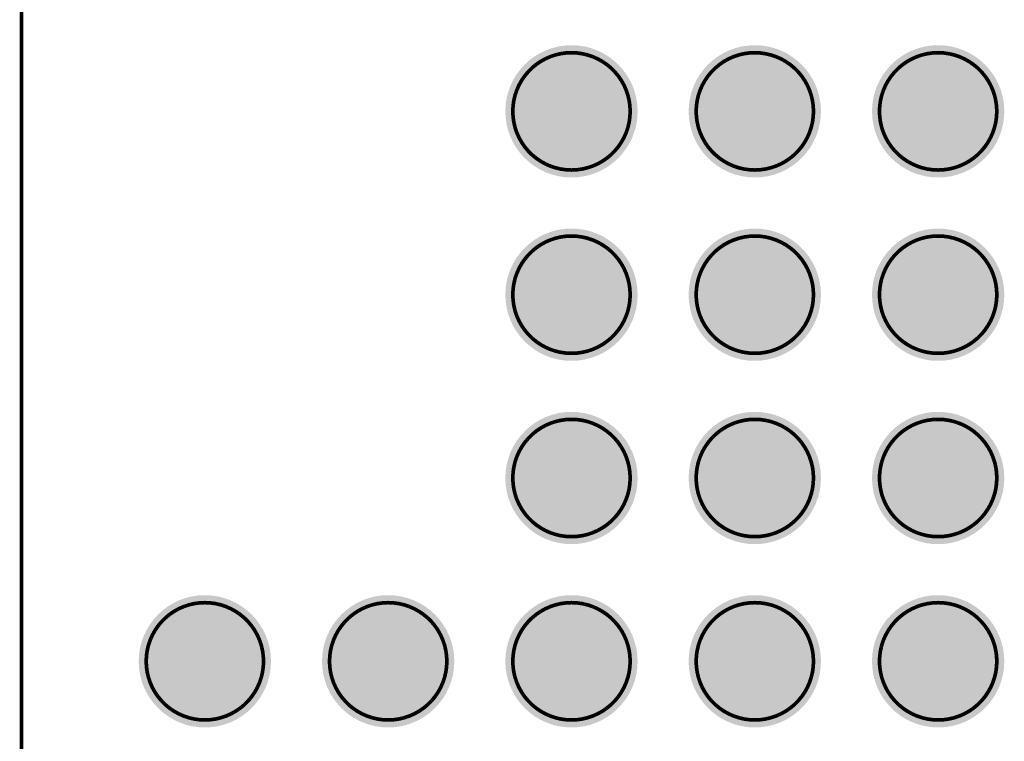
# Model space of a CAD drawing. Header units: inches. Extents: x -0.12 to 1.77, y 0 to 1.45.
# Tile 9 of 24: x 0.59 to 0.85, y 0.18 to 0.37. Entities that reach past the tile are written whole.
import ezdxf

# ---------------------------------------------------------------- set-up
doc = ezdxf.new("R2010")
doc.units = ezdxf.units.IN
doc.header["$MEASUREMENT"] = 0
for name, color, linetype in [('Mechanical 7', 56, 'Continuous'), ('Top Layer', 1, 'Continuous'), ('Top Paste', 8, 'Continuous'), ('Top Solder', 216, 'Continuous')]:
    doc.layers.add(name, color=color, linetype=linetype)

# ---------------------------------------------------------------- blocks, each defined once
blk = doc.blocks.new('OSM__S____S_S______P________S____1')
at = {"layer": 'Mechanical 7', "const_width": 0.000984}
blk.add_lwpolyline([(0, -0.59055), (0, 0.59055)], dxfattribs=at)
for points in [[(0.13188, -0.24606, -0.414214), (0.14763, -0.23031)], [(0.14763, -0.23032, -0.414214), (0.16338, -0.24606)], [(0.1811, -0.24607, -0.414214), (0.19685, -0.23031)], [(0.19684, -0.23032, -0.414214), (0.21259, -0.24607)], [(0.23031, -0.24606, -0.414214), (0.24606, -0.23031)], [(0.24606, -0.23032, -0.414214), (0.2618, -0.24606)], [(0.14763, -0.26181, -0.414214), (0.13188, -0.24606)], [(0.16338, -0.24606, -0.414214), (0.14763, -0.26181)], [(0.19684, -0.26181, -0.414214), (0.1811, -0.24607)], [(0.21259, -0.24607, -0.414214), (0.19684, -0.26181)], [(0.24606, -0.26181, -0.414214), (0.23031, -0.24606)], [(0.2618, -0.24606, -0.414214), (0.24606, -0.26181)], [(0.13188, -0.29528, -0.414214), (0.14763, -0.27952)], [(0.14763, -0.27953, -0.414214), (0.16338, -0.29528)], [(0.1811, -0.29528, -0.414214), (0.19685, -0.27953)], [(0.19684, -0.27953, -0.414214), (0.21259, -0.29528)], [(0.23031, -0.29528, -0.414214), (0.24606, -0.27952)], [(0.24606, -0.27953, -0.414214), (0.2618, -0.29528)], [(0.14763, -0.31102, -0.414214), (0.13188, -0.29528)], [(0.16338, -0.29528, -0.414214), (0.14763, -0.31102)], [(0.19684, -0.31102, -0.414214), (0.1811, -0.29528)], [(0.21259, -0.29528, -0.414214), (0.19684, -0.31102)], [(0.24606, -0.31102, -0.414214), (0.23031, -0.29528)], [(0.2618, -0.29528, -0.414214), (0.24606, -0.31102)], [(0.13188, -0.34449, -0.414214), (0.14763, -0.32874)], [(0.14763, -0.32874, -0.414214), (0.16338, -0.34449)], [(0.1811, -0.34449, -0.414214), (0.19685, -0.32874)], [(0.19684, -0.32874, -0.414214), (0.21259, -0.34449)], [(0.23031, -0.34449, -0.414214), (0.24606, -0.32874)], [(0.24606, -0.32874, -0.414214), (0.2618, -0.34449)], [(0.14763, -0.36024, -0.414214), (0.13188, -0.34449)], [(0.16338, -0.34449, -0.414214), (0.14763, -0.36024)], [(0.19684, -0.36024, -0.414214), (0.1811, -0.34449)], [(0.21259, -0.34449, -0.414214), (0.19684, -0.36024)], [(0.24606, -0.36024, -0.414214), (0.23031, -0.34449)], [(0.2618, -0.34449, -0.414214), (0.24606, -0.36024)], [(0.03346, -0.3937, -0.414214), (0.04922, -0.37795)], [(0.04921, -0.37795, -0.414214), (0.06496, -0.3937)], [(0.08268, -0.3937, -0.414214), (0.09843, -0.37795)], [(0.09843, -0.37795, -0.414214), (0.11417, -0.3937)], [(0.13188, -0.3937, -0.414214), (0.14763, -0.37795)], [(0.14763, -0.37795, -0.414214), (0.16338, -0.3937)], [(0.1811, -0.3937, -0.414214), (0.19685, -0.37795)], [(0.19684, -0.37795, -0.414214), (0.21259, -0.3937)], [(0.23031, -0.3937, -0.414214), (0.24606, -0.37795)], [(0.24606, -0.37795, -0.414214), (0.2618, -0.3937)], [(0.04921, -0.40945, -0.414214), (0.03346, -0.3937)], [(0.06496, -0.3937, -0.414214), (0.04921, -0.40945)], [(0.09843, -0.40945, -0.414214), (0.08268, -0.3937)], [(0.11417, -0.3937, -0.414214), (0.09843, -0.40945)], [(0.14763, -0.40945, -0.414214), (0.13188, -0.3937)], [(0.16338, -0.3937, -0.414214), (0.14763, -0.40945)], [(0.19684, -0.40945, -0.414214), (0.1811, -0.3937)], [(0.21259, -0.3937, -0.414214), (0.19684, -0.40945)], [(0.24606, -0.40945, -0.414214), (0.23031, -0.3937)], [(0.2618, -0.3937, -0.414214), (0.24606, -0.40945)]]:
    blk.add_lwpolyline(points, format="xyb", dxfattribs=at)
at = {"layer": 'Mechanical 7', "const_width": 0.000492}
for points in [[(0.14738, -0.23032, 1), (0.14788, -0.23032, 1)], [(0.14739, -0.23031, 1), (0.14788, -0.23031, 1)], [(0.1966, -0.23032, 1), (0.19709, -0.23032, 1)], [(0.1966, -0.23031, 1), (0.19709, -0.23031, 1)], [(0.24581, -0.23032, 1), (0.2463, -0.23032, 1)], [(0.24581, -0.23031, 1), (0.2463, -0.23031, 1)], [(0.13164, -0.24606, 1), (0.13213, -0.24606, 1)], [(0.13164, -0.24606, 1), (0.13213, -0.24606, 1)], [(0.16313, -0.24606, 1), (0.16362, -0.24606, 1)], [(0.16313, -0.24606, 1), (0.16362, -0.24606, 1)], [(0.18085, -0.24607, 1), (0.18134, -0.24607, 1)], [(0.18085, -0.24607, 1), (0.18134, -0.24607, 1)], [(0.21235, -0.24607, 1), (0.21284, -0.24607, 1)], [(0.21235, -0.24607, 1), (0.21284, -0.24607, 1)], [(0.23006, -0.24606, 1), (0.23055, -0.24606, 1)], [(0.23006, -0.24606, 1), (0.23055, -0.24606, 1)], [(0.26156, -0.24606, 1), (0.26205, -0.24606, 1)], [(0.26156, -0.24606, 1), (0.26205, -0.24606, 1)], [(0.14738, -0.26181, 1), (0.14788, -0.26181, 1)], [(0.14738, -0.26181, 1), (0.14788, -0.26181, 1)], [(0.1966, -0.26181, 1), (0.19709, -0.26181, 1)], [(0.1966, -0.26181, 1), (0.19709, -0.26181, 1)], [(0.24581, -0.26181, 1), (0.2463, -0.26181, 1)], [(0.24581, -0.26181, 1), (0.2463, -0.26181, 1)], [(0.14739, -0.27952, 1), (0.14788, -0.27952, 1)], [(0.14739, -0.27953, 1), (0.14788, -0.27953, 1)], [(0.1966, -0.27953, 1), (0.19709, -0.27953, 1)], [(0.1966, -0.27953, 1), (0.19709, -0.27953, 1)], [(0.24581, -0.27953, 1), (0.2463, -0.27953, 1)], [(0.24581, -0.27952, 1), (0.24631, -0.27952, 1)], [(0.13164, -0.29528, 1), (0.13213, -0.29528, 1)], [(0.13164, -0.29528, 1), (0.13213, -0.29528, 1)], [(0.16313, -0.29528, 1), (0.16363, -0.29528, 1)], [(0.16313, -0.29528, 1), (0.16363, -0.29528, 1)], [(0.18085, -0.29528, 1), (0.18134, -0.29528, 1)], [(0.18085, -0.29528, 1), (0.18134, -0.29528, 1)], [(0.21235, -0.29528, 1), (0.21284, -0.29528, 1)], [(0.21235, -0.29528, 1), (0.21284, -0.29528, 1)], [(0.23006, -0.29528, 1), (0.23055, -0.29528, 1)], [(0.23006, -0.29528, 1), (0.23055, -0.29528, 1)], [(0.26156, -0.29528, 1), (0.26205, -0.29528, 1)], [(0.26156, -0.29528, 1), (0.26205, -0.29528, 1)], [(0.14739, -0.31102, 1), (0.14788, -0.31102, 1)], [(0.14739, -0.31102, 1), (0.14788, -0.31102, 1)], [(0.1966, -0.31102, 1), (0.19709, -0.31102, 1)], [(0.1966, -0.31102, 1), (0.19709, -0.31102, 1)], [(0.24581, -0.31102, 1), (0.2463, -0.31102, 1)], [(0.24581, -0.31102, 1), (0.2463, -0.31102, 1)], [(0.14739, -0.32874, 1), (0.14788, -0.32874, 1)], [(0.14739, -0.32874, 1), (0.14788, -0.32874, 1)], [(0.1966, -0.32874, 1), (0.19709, -0.32874, 1)], [(0.1966, -0.32874, 1), (0.19709, -0.32874, 1)], [(0.24581, -0.32874, 1), (0.2463, -0.32874, 1)], [(0.24581, -0.32874, 1), (0.24631, -0.32874, 1)], [(0.13164, -0.34449, 1), (0.13213, -0.34449, 1)], [(0.13164, -0.34449, 1), (0.13213, -0.34449, 1)], [(0.16313, -0.34449, 1), (0.16363, -0.34449, 1)], [(0.16313, -0.34449, 1), (0.16363, -0.34449, 1)], [(0.18085, -0.34449, 1), (0.18134, -0.34449, 1)], [(0.18085, -0.34449, 1), (0.18134, -0.34449, 1)], [(0.21235, -0.34449, 1), (0.21284, -0.34449, 1)], [(0.21235, -0.34449, 1), (0.21284, -0.34449, 1)], [(0.23006, -0.34449, 1), (0.23055, -0.34449, 1)], [(0.23006, -0.34449, 1), (0.23055, -0.34449, 1)], [(0.26156, -0.34449, 1), (0.26205, -0.34449, 1)], [(0.26156, -0.34449, 1), (0.26205, -0.34449, 1)], [(0.14739, -0.36024, 1), (0.14788, -0.36024, 1)], [(0.14739, -0.36024, 1), (0.14788, -0.36024, 1)], [(0.1966, -0.36024, 1), (0.19709, -0.36024, 1)], [(0.1966, -0.36024, 1), (0.19709, -0.36024, 1)], [(0.24581, -0.36024, 1), (0.2463, -0.36024, 1)], [(0.24581, -0.36024, 1), (0.2463, -0.36024, 1)], [(0.04897, -0.37795, 1), (0.04946, -0.37795, 1)], [(0.04897, -0.37795, 1), (0.04946, -0.37795, 1)], [(0.09818, -0.37795, 1), (0.09867, -0.37795, 1)], [(0.09818, -0.37795, 1), (0.09867, -0.37795, 1)], [(0.14739, -0.37795, 1), (0.14788, -0.37795, 1)], [(0.14739, -0.37795, 1), (0.14788, -0.37795, 1)], [(0.1966, -0.37795, 1), (0.19709, -0.37795, 1)], [(0.1966, -0.37795, 1), (0.19709, -0.37795, 1)], [(0.24581, -0.37795, 1), (0.2463, -0.37795, 1)], [(0.24581, -0.37795, 1), (0.24631, -0.37795, 1)], [(0.03322, -0.3937, 1), (0.03371, -0.3937, 1)], [(0.03322, -0.3937, 1), (0.03371, -0.3937, 1)], [(0.06471, -0.3937, 1), (0.06521, -0.3937, 1)], [(0.06471, -0.3937, 1), (0.06521, -0.3937, 1)], [(0.08243, -0.3937, 1), (0.08292, -0.3937, 1)], [(0.08243, -0.3937, 1), (0.08292, -0.3937, 1)], [(0.11393, -0.3937, 1), (0.11442, -0.3937, 1)], [(0.11393, -0.3937, 1), (0.11442, -0.3937, 1)], [(0.13164, -0.3937, 1), (0.13213, -0.3937, 1)], [(0.13164, -0.3937, 1), (0.13213, -0.3937, 1)], [(0.16313, -0.3937, 1), (0.16363, -0.3937, 1)], [(0.16313, -0.3937, 1), (0.16363, -0.3937, 1)], [(0.18085, -0.3937, 1), (0.18134, -0.3937, 1)], [(0.18085, -0.3937, 1), (0.18134, -0.3937, 1)], [(0.21235, -0.3937, 1), (0.21284, -0.3937, 1)], [(0.21235, -0.3937, 1), (0.21284, -0.3937, 1)], [(0.23006, -0.3937, 1), (0.23055, -0.3937, 1)], [(0.23006, -0.3937, 1), (0.23055, -0.3937, 1)], [(0.26156, -0.3937, 1), (0.26205, -0.3937, 1)], [(0.26156, -0.3937, 1), (0.26205, -0.3937, 1)], [(0.04897, -0.40945, 1), (0.04946, -0.40945, 1)], [(0.04897, -0.40945, 1), (0.04946, -0.40945, 1)], [(0.09818, -0.40945, 1), (0.09867, -0.40945, 1)], [(0.09818, -0.40945, 1), (0.09867, -0.40945, 1)], [(0.14739, -0.40945, 1), (0.14788, -0.40945, 1)], [(0.14739, -0.40945, 1), (0.14788, -0.40945, 1)], [(0.1966, -0.40945, 1), (0.19709, -0.40945, 1)], [(0.1966, -0.40945, 1), (0.19709, -0.40945, 1)], [(0.24581, -0.40945, 1), (0.2463, -0.40945, 1)], [(0.24581, -0.40945, 1), (0.2463, -0.40945, 1)]]:
    blk.add_lwpolyline(points, format="xyb", close=True, dxfattribs=at)
blk = doc.blocks.new('OSM__SIZE_M_MEDIUM__PLATFORM_SIDE_2')
at = {"layer": 'Mechanical 7', "const_width": 0.000984}
blk.add_lwpolyline([(-0.29528, -0.59055), (-0.29528, 0.59055)], dxfattribs=at)
for points in [[(-0.1634, -0.24606, -0.414214), (-0.14765, -0.23031)], [(-0.14765, -0.23032, -0.414214), (-0.1319, -0.24606)], [(-0.11418, -0.24607, -0.414214), (-0.09843, -0.23031)], [(-0.09844, -0.23032, -0.414214), (-0.08269, -0.24607)], [(-0.06497, -0.24606, -0.414214), (-0.04922, -0.23031)], [(-0.04922, -0.23032, -0.414214), (-0.03348, -0.24606)], [(-0.14765, -0.26181, -0.414214), (-0.1634, -0.24606)], [(-0.1319, -0.24606, -0.414214), (-0.14765, -0.26181)], [(-0.09844, -0.26181, -0.414214), (-0.11418, -0.24607)], [(-0.08269, -0.24607, -0.414214), (-0.09844, -0.26181)], [(-0.04922, -0.26181, -0.414214), (-0.06497, -0.24606)], [(-0.03348, -0.24606, -0.414214), (-0.04922, -0.26181)], [(-0.1634, -0.29528, -0.414214), (-0.14764, -0.27952)], [(-0.14765, -0.27953, -0.414214), (-0.1319, -0.29528)], [(-0.11418, -0.29528, -0.414214), (-0.09843, -0.27953)], [(-0.09843, -0.27953, -0.414214), (-0.08269, -0.29528)], [(-0.06497, -0.29528, -0.414214), (-0.04922, -0.27952)], [(-0.04922, -0.27953, -0.414214), (-0.03347, -0.29528)], [(-0.14765, -0.31102, -0.414214), (-0.1634, -0.29528)], [(-0.1319, -0.29528, -0.414214), (-0.14765, -0.31102)], [(-0.09843, -0.31102, -0.414214), (-0.11418, -0.29528)], [(-0.08269, -0.29528, -0.414214), (-0.09843, -0.31102)], [(-0.04922, -0.31102, -0.414214), (-0.06497, -0.29528)], [(-0.03347, -0.29528, -0.414214), (-0.04922, -0.31102)], [(-0.1634, -0.34449, -0.414214), (-0.14764, -0.32874)], [(-0.14765, -0.32874, -0.414214), (-0.1319, -0.34449)], [(-0.11418, -0.34449, -0.414214), (-0.09843, -0.32874)], [(-0.09843, -0.32874, -0.414214), (-0.08269, -0.34449)], [(-0.06497, -0.34449, -0.414214), (-0.04922, -0.32874)], [(-0.04922, -0.32874, -0.414214), (-0.03347, -0.34449)], [(-0.14765, -0.36024, -0.414214), (-0.1634, -0.34449)], [(-0.1319, -0.34449, -0.414214), (-0.14765, -0.36024)], [(-0.09843, -0.36024, -0.414214), (-0.11418, -0.34449)], [(-0.08269, -0.34449, -0.414214), (-0.09843, -0.36024)], [(-0.04922, -0.36024, -0.414214), (-0.06497, -0.34449)], [(-0.03347, -0.34449, -0.414214), (-0.04922, -0.36024)], [(-0.26181, -0.3937, -0.414214), (-0.24606, -0.37795)], [(-0.24607, -0.37795, -0.414214), (-0.23032, -0.3937)], [(-0.2126, -0.3937, -0.414214), (-0.19685, -0.37795)], [(-0.19685, -0.37795, -0.414214), (-0.18111, -0.3937)], [(-0.1634, -0.3937, -0.414214), (-0.14764, -0.37795)], [(-0.14765, -0.37795, -0.414214), (-0.1319, -0.3937)], [(-0.11418, -0.3937, -0.414214), (-0.09843, -0.37795)], [(-0.09843, -0.37795, -0.414214), (-0.08269, -0.3937)], [(-0.06497, -0.3937, -0.414214), (-0.04922, -0.37795)], [(-0.04922, -0.37795, -0.414214), (-0.03347, -0.3937)], [(-0.24607, -0.40945, -0.414214), (-0.26181, -0.3937)], [(-0.23032, -0.3937, -0.414214), (-0.24607, -0.40945)], [(-0.19685, -0.40945, -0.414214), (-0.2126, -0.3937)], [(-0.18111, -0.3937, -0.414214), (-0.19685, -0.40945)], [(-0.14765, -0.40945, -0.414214), (-0.1634, -0.3937)], [(-0.1319, -0.3937, -0.414214), (-0.14765, -0.40945)], [(-0.09843, -0.40945, -0.414214), (-0.11418, -0.3937)], [(-0.08269, -0.3937, -0.414214), (-0.09843, -0.40945)], [(-0.04922, -0.40945, -0.414214), (-0.06497, -0.3937)], [(-0.03347, -0.3937, -0.414214), (-0.04922, -0.40945)]]:
    blk.add_lwpolyline(points, format="xyb", dxfattribs=at)
at = {"layer": 'Mechanical 7', "const_width": 0.000492}
for points in [[(-0.14789, -0.23031, 1), (-0.1474, -0.23031, 1)], [(-0.14789, -0.23032, 1), (-0.1474, -0.23032, 1)], [(-0.09868, -0.23032, 1), (-0.09819, -0.23032, 1)], [(-0.09868, -0.23031, 1), (-0.09819, -0.23031, 1)], [(-0.04947, -0.23032, 1), (-0.04898, -0.23032, 1)], [(-0.04947, -0.23031, 1), (-0.04897, -0.23031, 1)], [(-0.16364, -0.24606, 1), (-0.16315, -0.24606, 1)], [(-0.16364, -0.24606, 1), (-0.16315, -0.24606, 1)], [(-0.13215, -0.24606, 1), (-0.13165, -0.24606, 1)], [(-0.13215, -0.24606, 1), (-0.13165, -0.24606, 1)], [(-0.11443, -0.24607, 1), (-0.11394, -0.24607, 1)], [(-0.11443, -0.24607, 1), (-0.11394, -0.24607, 1)], [(-0.08293, -0.24607, 1), (-0.08244, -0.24607, 1)], [(-0.08293, -0.24607, 1), (-0.08244, -0.24607, 1)], [(-0.06522, -0.24606, 1), (-0.06473, -0.24606, 1)], [(-0.06522, -0.24606, 1), (-0.06473, -0.24606, 1)], [(-0.03372, -0.24606, 1), (-0.03323, -0.24606, 1)], [(-0.03372, -0.24606, 1), (-0.03323, -0.24606, 1)], [(-0.14789, -0.26181, 1), (-0.1474, -0.26181, 1)], [(-0.14789, -0.26181, 1), (-0.1474, -0.26181, 1)], [(-0.09868, -0.26181, 1), (-0.09819, -0.26181, 1)], [(-0.09868, -0.26181, 1), (-0.09819, -0.26181, 1)], [(-0.04947, -0.26181, 1), (-0.04898, -0.26181, 1)], [(-0.04947, -0.26181, 1), (-0.04898, -0.26181, 1)], [(-0.14789, -0.27952, 1), (-0.1474, -0.27952, 1)], [(-0.14789, -0.27953, 1), (-0.1474, -0.27953, 1)], [(-0.09868, -0.27953, 1), (-0.09819, -0.27953, 1)], [(-0.09868, -0.27953, 1), (-0.09818, -0.27953, 1)], [(-0.04947, -0.27952, 1), (-0.04897, -0.27952, 1)], [(-0.04947, -0.27953, 1), (-0.04898, -0.27953, 1)], [(-0.16364, -0.29528, 1), (-0.16315, -0.29528, 1)], [(-0.16364, -0.29528, 1), (-0.16315, -0.29528, 1)], [(-0.13215, -0.29528, 1), (-0.13165, -0.29528, 1)], [(-0.13215, -0.29528, 1), (-0.13165, -0.29528, 1)], [(-0.11443, -0.29528, 1), (-0.11394, -0.29528, 1)], [(-0.11443, -0.29528, 1), (-0.11394, -0.29528, 1)], [(-0.08293, -0.29528, 1), (-0.08244, -0.29528, 1)], [(-0.08293, -0.29528, 1), (-0.08244, -0.29528, 1)], [(-0.06522, -0.29528, 1), (-0.06472, -0.29528, 1)], [(-0.06522, -0.29528, 1), (-0.06472, -0.29528, 1)], [(-0.03372, -0.29528, 1), (-0.03323, -0.29528, 1)], [(-0.03372, -0.29528, 1), (-0.03323, -0.29528, 1)], [(-0.14789, -0.31102, 1), (-0.1474, -0.31102, 1)], [(-0.14789, -0.31102, 1), (-0.1474, -0.31102, 1)], [(-0.09868, -0.31102, 1), (-0.09819, -0.31102, 1)], [(-0.09868, -0.31102, 1), (-0.09819, -0.31102, 1)], [(-0.04947, -0.31102, 1), (-0.04898, -0.31102, 1)], [(-0.04947, -0.31102, 1), (-0.04898, -0.31102, 1)], [(-0.14789, -0.32874, 1), (-0.1474, -0.32874, 1)], [(-0.14789, -0.32874, 1), (-0.1474, -0.32874, 1)], [(-0.09868, -0.32874, 1), (-0.09819, -0.32874, 1)], [(-0.09868, -0.32874, 1), (-0.09818, -0.32874, 1)], [(-0.04947, -0.32874, 1), (-0.04897, -0.32874, 1)], [(-0.04947, -0.32874, 1), (-0.04898, -0.32874, 1)], [(-0.16364, -0.34449, 1), (-0.16315, -0.34449, 1)], [(-0.16364, -0.34449, 1), (-0.16315, -0.34449, 1)], [(-0.13215, -0.34449, 1), (-0.13165, -0.34449, 1)], [(-0.13215, -0.34449, 1), (-0.13165, -0.34449, 1)], [(-0.11443, -0.34449, 1), (-0.11394, -0.34449, 1)], [(-0.11443, -0.34449, 1), (-0.11394, -0.34449, 1)], [(-0.08293, -0.34449, 1), (-0.08244, -0.34449, 1)], [(-0.08293, -0.34449, 1), (-0.08244, -0.34449, 1)], [(-0.06522, -0.34449, 1), (-0.06472, -0.34449, 1)], [(-0.06522, -0.34449, 1), (-0.06472, -0.34449, 1)], [(-0.03372, -0.34449, 1), (-0.03323, -0.34449, 1)], [(-0.03372, -0.34449, 1), (-0.03323, -0.34449, 1)], [(-0.14789, -0.36024, 1), (-0.1474, -0.36024, 1)], [(-0.14789, -0.36024, 1), (-0.1474, -0.36024, 1)], [(-0.09868, -0.36024, 1), (-0.09819, -0.36024, 1)], [(-0.09868, -0.36024, 1), (-0.09819, -0.36024, 1)], [(-0.04947, -0.36024, 1), (-0.04898, -0.36024, 1)], [(-0.04947, -0.36024, 1), (-0.04898, -0.36024, 1)], [(-0.24631, -0.37795, 1), (-0.24582, -0.37795, 1)], [(-0.24631, -0.37795, 1), (-0.24582, -0.37795, 1)], [(-0.1971, -0.37795, 1), (-0.19661, -0.37795, 1)], [(-0.1971, -0.37795, 1), (-0.1966, -0.37795, 1)], [(-0.14789, -0.37795, 1), (-0.1474, -0.37795, 1)], [(-0.14789, -0.37795, 1), (-0.1474, -0.37795, 1)], [(-0.09868, -0.37795, 1), (-0.09819, -0.37795, 1)], [(-0.09868, -0.37795, 1), (-0.09818, -0.37795, 1)], [(-0.04947, -0.37795, 1), (-0.04897, -0.37795, 1)], [(-0.04947, -0.37795, 1), (-0.04898, -0.37795, 1)], [(-0.26206, -0.3937, 1), (-0.26157, -0.3937, 1)], [(-0.26206, -0.3937, 1), (-0.26157, -0.3937, 1)], [(-0.23056, -0.3937, 1), (-0.23007, -0.3937, 1)], [(-0.23056, -0.3937, 1), (-0.23007, -0.3937, 1)], [(-0.21285, -0.3937, 1), (-0.21236, -0.3937, 1)], [(-0.21285, -0.3937, 1), (-0.21236, -0.3937, 1)], [(-0.18135, -0.3937, 1), (-0.18086, -0.3937, 1)], [(-0.18135, -0.3937, 1), (-0.18086, -0.3937, 1)], [(-0.16364, -0.3937, 1), (-0.16315, -0.3937, 1)], [(-0.16364, -0.3937, 1), (-0.16315, -0.3937, 1)], [(-0.13215, -0.3937, 1), (-0.13165, -0.3937, 1)], [(-0.13215, -0.3937, 1), (-0.13165, -0.3937, 1)], [(-0.11443, -0.3937, 1), (-0.11394, -0.3937, 1)], [(-0.11443, -0.3937, 1), (-0.11394, -0.3937, 1)], [(-0.08293, -0.3937, 1), (-0.08244, -0.3937, 1)], [(-0.08293, -0.3937, 1), (-0.08244, -0.3937, 1)], [(-0.06522, -0.3937, 1), (-0.06472, -0.3937, 1)], [(-0.06522, -0.3937, 1), (-0.06472, -0.3937, 1)], [(-0.03372, -0.3937, 1), (-0.03323, -0.3937, 1)], [(-0.03372, -0.3937, 1), (-0.03323, -0.3937, 1)], [(-0.24631, -0.40945, 1), (-0.24582, -0.40945, 1)], [(-0.24631, -0.40945, 1), (-0.24582, -0.40945, 1)], [(-0.1971, -0.40945, 1), (-0.19661, -0.40945, 1)], [(-0.1971, -0.40945, 1), (-0.19661, -0.40945, 1)], [(-0.14789, -0.40945, 1), (-0.1474, -0.40945, 1)], [(-0.14789, -0.40945, 1), (-0.1474, -0.40945, 1)], [(-0.09868, -0.40945, 1), (-0.09819, -0.40945, 1)], [(-0.09868, -0.40945, 1), (-0.09819, -0.40945, 1)], [(-0.04947, -0.40945, 1), (-0.04898, -0.40945, 1)], [(-0.04947, -0.40945, 1), (-0.04898, -0.40945, 1)]]:
    blk.add_lwpolyline(points, format="xyb", close=True, dxfattribs=at)
blk = doc.blocks.new('OSM__S____0_Z_____P________S____3')
at = {"layer": 'Top Layer'}
h = blk.add_hatch(color=1, dxfattribs=at)
edge = h.paths.add_edge_path()
edge.add_arc((-0.14764, -0.24606), 0.01575, 0, 360)
h = blk.add_hatch(color=1, dxfattribs=at)
edge = h.paths.add_edge_path()
edge.add_arc((-0.09843, -0.24606), 0.01575, 0, 360)
h = blk.add_hatch(color=1, dxfattribs=at)
edge = h.paths.add_edge_path()
edge.add_arc((-0.04921, -0.24606), 0.01575, 0, 360)
h = blk.add_hatch(color=1, dxfattribs=at)
edge = h.paths.add_edge_path()
edge.add_arc((-0.14764, -0.29528), 0.01575, 0, 360)
h = blk.add_hatch(color=1, dxfattribs=at)
edge = h.paths.add_edge_path()
edge.add_arc((-0.09843, -0.29528), 0.01575, 0, 360)
h = blk.add_hatch(color=1, dxfattribs=at)
edge = h.paths.add_edge_path()
edge.add_arc((-0.04921, -0.29528), 0.01575, 0, 360)
h = blk.add_hatch(color=1, dxfattribs=at)
edge = h.paths.add_edge_path()
edge.add_arc((-0.14764, -0.34449), 0.01575, 0, 360)
h = blk.add_hatch(color=1, dxfattribs=at)
edge = h.paths.add_edge_path()
edge.add_arc((-0.09843, -0.34449), 0.01575, 0, 360)
h = blk.add_hatch(color=1, dxfattribs=at)
edge = h.paths.add_edge_path()
edge.add_arc((-0.04921, -0.34449), 0.01575, 0, 360)
h = blk.add_hatch(color=1, dxfattribs=at)
edge = h.paths.add_edge_path()
edge.add_arc((-0.24606, -0.3937), 0.01575, 0, 360)
h = blk.add_hatch(color=1, dxfattribs=at)
edge = h.paths.add_edge_path()
edge.add_arc((-0.19685, -0.3937), 0.01575, 0, 360)
h = blk.add_hatch(color=1, dxfattribs=at)
edge = h.paths.add_edge_path()
edge.add_arc((-0.14764, -0.3937), 0.01575, 0, 360)
h = blk.add_hatch(color=1, dxfattribs=at)
edge = h.paths.add_edge_path()
edge.add_arc((-0.09843, -0.3937), 0.01575, 0, 360)
h = blk.add_hatch(color=1, dxfattribs=at)
edge = h.paths.add_edge_path()
edge.add_arc((-0.04921, -0.3937), 0.01575, 0, 360)
at = {"layer": 'Top Paste'}
h = blk.add_hatch(color=8, dxfattribs=at)
edge = h.paths.add_edge_path()
edge.add_arc((-0.14764, -0.24606), 0.01575, 0, 360)
h = blk.add_hatch(color=8, dxfattribs=at)
edge = h.paths.add_edge_path()
edge.add_arc((-0.09843, -0.24606), 0.01575, 0, 360)
h = blk.add_hatch(color=8, dxfattribs=at)
edge = h.paths.add_edge_path()
edge.add_arc((-0.04921, -0.24606), 0.01575, 0, 360)
h = blk.add_hatch(color=8, dxfattribs=at)
edge = h.paths.add_edge_path()
edge.add_arc((-0.14764, -0.29528), 0.01575, 0, 360)
h = blk.add_hatch(color=8, dxfattribs=at)
edge = h.paths.add_edge_path()
edge.add_arc((-0.09843, -0.29528), 0.01575, 0, 360)
h = blk.add_hatch(color=8, dxfattribs=at)
edge = h.paths.add_edge_path()
edge.add_arc((-0.04921, -0.29528), 0.01575, 0, 360)
h = blk.add_hatch(color=8, dxfattribs=at)
edge = h.paths.add_edge_path()
edge.add_arc((-0.14764, -0.34449), 0.01575, 0, 360)
h = blk.add_hatch(color=8, dxfattribs=at)
edge = h.paths.add_edge_path()
edge.add_arc((-0.09843, -0.34449), 0.01575, 0, 360)
h = blk.add_hatch(color=8, dxfattribs=at)
edge = h.paths.add_edge_path()
edge.add_arc((-0.04921, -0.34449), 0.01575, 0, 360)
h = blk.add_hatch(color=8, dxfattribs=at)
edge = h.paths.add_edge_path()
edge.add_arc((-0.24606, -0.3937), 0.01575, 0, 360)
h = blk.add_hatch(color=8, dxfattribs=at)
edge = h.paths.add_edge_path()
edge.add_arc((-0.19685, -0.3937), 0.01575, 0, 360)
h = blk.add_hatch(color=8, dxfattribs=at)
edge = h.paths.add_edge_path()
edge.add_arc((-0.14764, -0.3937), 0.01575, 0, 360)
h = blk.add_hatch(color=8, dxfattribs=at)
edge = h.paths.add_edge_path()
edge.add_arc((-0.09843, -0.3937), 0.01575, 0, 360)
h = blk.add_hatch(color=8, dxfattribs=at)
edge = h.paths.add_edge_path()
edge.add_arc((-0.04921, -0.3937), 0.01575, 0, 360)
at = {"layer": 'Top Solder'}
h = blk.add_hatch(color=216, dxfattribs=at)
edge = h.paths.add_edge_path()
edge.add_arc((-0.14764, -0.24606), 0.01776, 0, 360)
h = blk.add_hatch(color=216, dxfattribs=at)
edge = h.paths.add_edge_path()
edge.add_arc((-0.09843, -0.24606), 0.01776, 0, 360)
h = blk.add_hatch(color=216, dxfattribs=at)
edge = h.paths.add_edge_path()
edge.add_arc((-0.04921, -0.24606), 0.01776, 0, 360)
h = blk.add_hatch(color=216, dxfattribs=at)
edge = h.paths.add_edge_path()
edge.add_arc((-0.14764, -0.29528), 0.01776, 0, 360)
h = blk.add_hatch(color=216, dxfattribs=at)
edge = h.paths.add_edge_path()
edge.add_arc((-0.09843, -0.29528), 0.01776, 0, 360)
h = blk.add_hatch(color=216, dxfattribs=at)
edge = h.paths.add_edge_path()
edge.add_arc((-0.04921, -0.29528), 0.01776, 0, 360)
h = blk.add_hatch(color=216, dxfattribs=at)
edge = h.paths.add_edge_path()
edge.add_arc((-0.14764, -0.34449), 0.01776, 0, 360)
h = blk.add_hatch(color=216, dxfattribs=at)
edge = h.paths.add_edge_path()
edge.add_arc((-0.09843, -0.34449), 0.01776, 0, 360)
h = blk.add_hatch(color=216, dxfattribs=at)
edge = h.paths.add_edge_path()
edge.add_arc((-0.04921, -0.34449), 0.01776, 0, 360)
h = blk.add_hatch(color=216, dxfattribs=at)
edge = h.paths.add_edge_path()
edge.add_arc((-0.24606, -0.3937), 0.01776, 0, 360)
h = blk.add_hatch(color=216, dxfattribs=at)
edge = h.paths.add_edge_path()
edge.add_arc((-0.19685, -0.3937), 0.01776, 0, 360)
h = blk.add_hatch(color=216, dxfattribs=at)
edge = h.paths.add_edge_path()
edge.add_arc((-0.14764, -0.3937), 0.01776, 0, 360)
h = blk.add_hatch(color=216, dxfattribs=at)
edge = h.paths.add_edge_path()
edge.add_arc((-0.09843, -0.3937), 0.01776, 0, 360)
h = blk.add_hatch(color=216, dxfattribs=at)
edge = h.paths.add_edge_path()
edge.add_arc((-0.04921, -0.3937), 0.01776, 0, 360)

msp = doc.modelspace()

# ---------------------------------------------------------------- block references
for name, p in [('OSM__S____0_Z_____P________S____3', (0.88582, 0.59055)), ('OSM__S____S_S______P________S____1', (0.59055, 0.59055)), ('OSM__SIZE_M_MEDIUM__PLATFORM_SIDE_2', (0.88583, 0.59055))]:
    msp.add_blockref(name, p)

doc.saveas('drawing.dxf')
